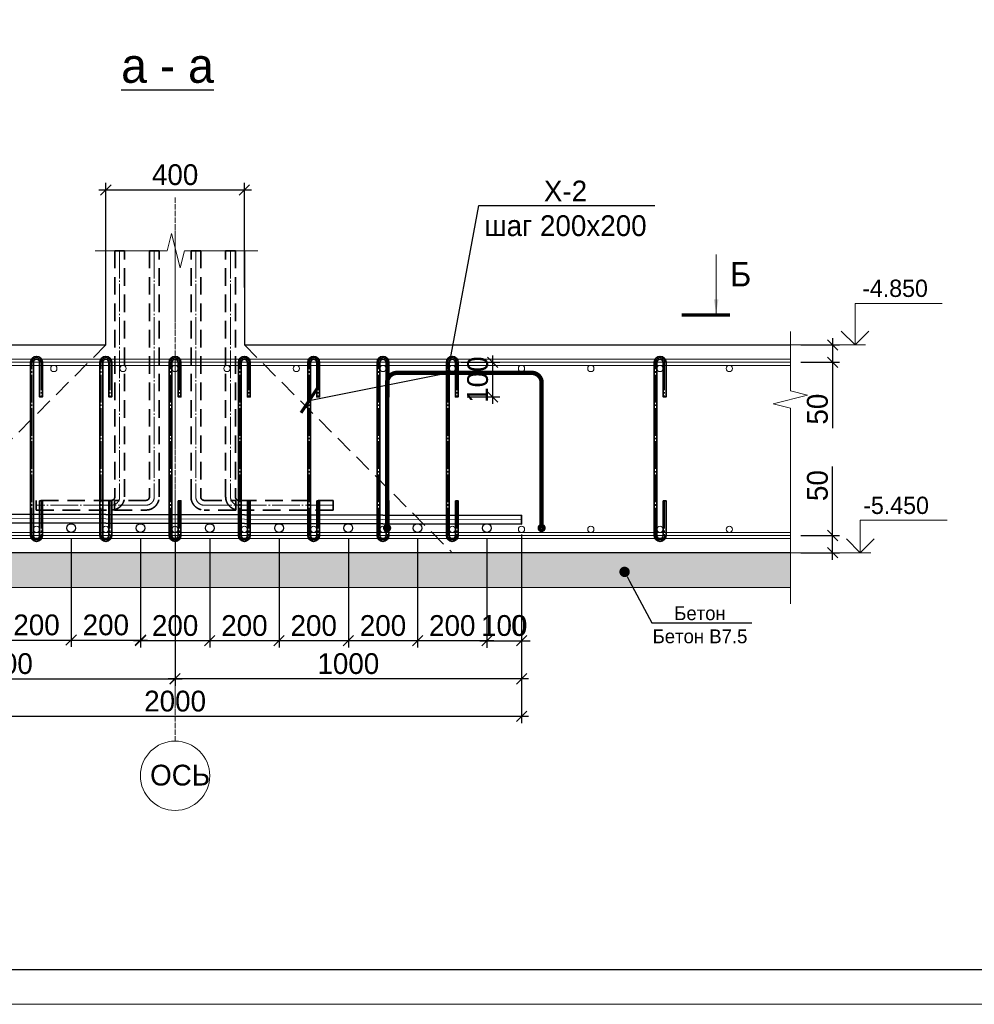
# Model space of a CAD drawing. Header units: millimetres. Extents: x -33345 to 4712671, y -3392 to 121473.
# Tile 57 of 256: x 455398 to 469175, y 44501 to 58716. Entities that reach past the tile are written whole.
import ezdxf
from ezdxf import colors
from ezdxf.entities.mleader import LeaderData, LeaderLine
from ezdxf.math import Vec2, Vec3

# ---------------------------------------------------------------- set-up
doc = ezdxf.new("R2010")
doc.units = ezdxf.units.MM
doc.linetypes.add('DASHED', pattern=[19.05, 12.7, -6.35])
doc.linetypes.add('ГОСТ 2.303 5', pattern=[24, 20, -1.5, 1, -1.5])
for name, color, linetype in [('_линия', 7, 'Continuous'), ('A _razmer rtt', 164, 'Continuous'), ('СПДС_РАЗМЕРЫ', 7, 'Continuous')]:
    doc.layers.add(name, color=color, linetype=linetype)
for name, color, linetype, lineweight in [('Lina', 7, 'Continuous', 20), ('w-hatch', 7, 'Continuous', 0), ('w-line', 7, 'Continuous', 0), ('w-Армирования', 172, 'Continuous', 30), ('w-выноски', 7, 'Continuous', 0), ('СПДС_w-ось', 4, 'Continuous', 0)]:
    doc.layers.add(name, color=color, linetype=linetype, lineweight=lineweight)
doc.styles.add('ISO', font='isocpeui.ttf')
doc.styles.get("Standard").update_dxf_attribs({"font": 'arial.ttf'})
doc.styles.add('X-U-RW-01$0$StyleROMANS', font='GOTHIC.TTF')
doc.dimstyles.new('М100', dxfattribs={"dimscale": 100, "dimtxt": 3, "dimasz": 1.5, "dimexe": 1, "dimexo": 1.5, "dimgap": 0.6, "dimtad": 1, "dimdec": 0, "dimtxsty": 'Standard', "dimblk": 'OBLIQUE', "dimcen": 2.5, "dimdle": 1, "dimadec": 0, "dimazin": 0, "dimtfac": 1, "dimtdec": 0, "dimtmove": 0, "dimatfit": 3, "dimldrblk": 'OBLIQUE', "dimfxl": 1.25, "dimarcsym": 0})

# ---------------------------------------------------------------- blocks, each defined once
blk = doc.blocks.new('awe4tD')
at = {"layer": 'Lina', "ltscale": 10}
blk.add_lwpolyline([(-44239015, 22734378), (-44314815, 22734378), (-44314815, 22776378), (-44239015, 22776378)], close=True, dxfattribs=at)
at = {"layer": 'Lina', "lineweight": 30, "ltscale": 10}
blk.add_lwpolyline([(-44239515, 22734878), (-44312815, 22734878), (-44312815, 22775878), (-44239515, 22775878)], close=True, dxfattribs=at)
blk = doc.blocks.new('_Oblique')
at = {"color": 0, "linetype": 'ByBlock', "lineweight": -2}
blk.add_line((-0.5, -0.5), (0.5, 0.5), dxfattribs=at)
blk = doc.blocks.new('*D1840')
at = {"layer": 'Defpoints', "color": 0, "ltscale": 4, "transparency": 16777216}
for p in [(455141, 51378), (456141, 51378), (456141, 49760)]:
    blk.add_point(p, dxfattribs=at)
at = {"layer": 'СПДС_РАЗМЕРЫ', "color": 0, "lineweight": -2, "ltscale": 4, "transparency": 16777216}
for p, q in [((455141, 51228), (455141, 49660)), ((456141, 51228), (456141, 49660)), ((455041, 49760), (456241, 49760))]:
    blk.add_line(p, q, dxfattribs=at)
at = {"layer": 'СПДС_РАЗМЕРЫ', "color": 0, "lineweight": -2, "ltscale": 4, "transparency": 16777216, "xscale": 150, "yscale": 150, "zscale": 150, "rotation": 180}
blk.add_blockref('_Oblique', (455141, 49760), dxfattribs=at)
at = {"layer": 'СПДС_РАЗМЕРЫ', "color": 0, "lineweight": -2, "ltscale": 4, "transparency": 16777216, "xscale": 150, "yscale": 150, "zscale": 150}
blk.add_blockref('_Oblique', (456141, 49760), dxfattribs=at)
at = {"layer": 'СПДС_РАЗМЕРЫ', "color": 0, "ltscale": 4, "transparency": 16777216, "insert": (455641, 49977), "char_height": 300, "attachment_point": 5, "style": 'X-U-RW-01$0$StyleROMANS'}
blk.add_mtext('200', dxfattribs=at)
blk = doc.blocks.new('*D1841')
at = {"layer": 'Defpoints', "color": 0, "ltscale": 4, "transparency": 16777216}
for p in [(456141, 51378), (457141, 51378), (457141, 49760)]:
    blk.add_point(p, dxfattribs=at)
at = {"layer": 'СПДС_РАЗМЕРЫ', "color": 0, "lineweight": -2, "ltscale": 4, "transparency": 16777216}
for p, q in [((456141, 51228), (456141, 49660)), ((457141, 51228), (457141, 49660)), ((456041, 49760), (457241, 49760))]:
    blk.add_line(p, q, dxfattribs=at)
at = {"layer": 'СПДС_РАЗМЕРЫ', "color": 0, "lineweight": -2, "ltscale": 4, "transparency": 16777216, "xscale": 150, "yscale": 150, "zscale": 150, "rotation": 180}
blk.add_blockref('_Oblique', (456141, 49760), dxfattribs=at)
at = {"layer": 'СПДС_РАЗМЕРЫ', "color": 0, "lineweight": -2, "ltscale": 4, "transparency": 16777216, "xscale": 150, "yscale": 150, "zscale": 150}
blk.add_blockref('_Oblique', (457141, 49760), dxfattribs=at)
at = {"layer": 'СПДС_РАЗМЕРЫ', "color": 0, "ltscale": 4, "transparency": 16777216, "insert": (456641, 49977), "char_height": 300, "attachment_point": 5, "style": 'X-U-RW-01$0$StyleROMANS'}
blk.add_mtext('200', dxfattribs=at)
blk = doc.blocks.new('*D1842')
at = {"layer": 'Defpoints', "color": 0, "ltscale": 4, "transparency": 16777216}
for p in [(461141, 51369), (462141, 51369), (461141, 49751)]:
    blk.add_point(p, dxfattribs=at)
at = {"layer": 'СПДС_РАЗМЕРЫ', "color": 0, "lineweight": -2, "ltscale": 4, "transparency": 16777216}
for p, q in [((461141, 51219), (461141, 49651)), ((462141, 51219), (462141, 49651)), ((462241, 49751), (461041, 49751))]:
    blk.add_line(p, q, dxfattribs=at)
at = {"layer": 'СПДС_РАЗМЕРЫ', "color": 0, "lineweight": -2, "ltscale": 4, "transparency": 16777216, "xscale": 150, "yscale": 150, "zscale": 150, "rotation": 180}
blk.add_blockref('_Oblique', (461141, 49751), dxfattribs=at)
at = {"layer": 'СПДС_РАЗМЕРЫ', "color": 0, "lineweight": -2, "ltscale": 4, "transparency": 16777216, "xscale": 150, "yscale": 150, "zscale": 150}
blk.add_blockref('_Oblique', (462141, 49751), dxfattribs=at)
at = {"layer": 'СПДС_РАЗМЕРЫ', "color": 0, "ltscale": 4, "transparency": 16777216, "insert": (461641, 49968), "char_height": 300, "attachment_point": 5, "style": 'X-U-RW-01$0$StyleROMANS'}
blk.add_mtext('200', dxfattribs=at)
blk = doc.blocks.new('*D1843')
at = {"layer": 'Defpoints', "color": 0, "ltscale": 4, "transparency": 16777216}
for p in [(460141, 51369), (461141, 51369), (460141, 49751)]:
    blk.add_point(p, dxfattribs=at)
at = {"layer": 'СПДС_РАЗМЕРЫ', "color": 0, "lineweight": -2, "ltscale": 4, "transparency": 16777216}
for p, q in [((460141, 51219), (460141, 49651)), ((461141, 51219), (461141, 49651)), ((461241, 49751), (460041, 49751))]:
    blk.add_line(p, q, dxfattribs=at)
at = {"layer": 'СПДС_РАЗМЕРЫ', "color": 0, "lineweight": -2, "ltscale": 4, "transparency": 16777216, "xscale": 150, "yscale": 150, "zscale": 150, "rotation": 180}
blk.add_blockref('_Oblique', (460141, 49751), dxfattribs=at)
at = {"layer": 'СПДС_РАЗМЕРЫ', "color": 0, "lineweight": -2, "ltscale": 4, "transparency": 16777216, "xscale": 150, "yscale": 150, "zscale": 150}
blk.add_blockref('_Oblique', (461141, 49751), dxfattribs=at)
at = {"layer": 'СПДС_РАЗМЕРЫ', "color": 0, "ltscale": 4, "transparency": 16777216, "insert": (460641, 49968), "char_height": 300, "attachment_point": 5, "style": 'X-U-RW-01$0$StyleROMANS'}
blk.add_mtext('200', dxfattribs=at)
blk = doc.blocks.new('*D1844')
at = {"layer": 'Defpoints', "color": 0, "ltscale": 4, "transparency": 16777216}
for p in [(459141, 51369), (460141, 51369), (459141, 49751)]:
    blk.add_point(p, dxfattribs=at)
at = {"layer": 'СПДС_РАЗМЕРЫ', "color": 0, "lineweight": -2, "ltscale": 4, "transparency": 16777216}
for p, q in [((459141, 51219), (459141, 49651)), ((460141, 51219), (460141, 49651)), ((460241, 49751), (459041, 49751))]:
    blk.add_line(p, q, dxfattribs=at)
at = {"layer": 'СПДС_РАЗМЕРЫ', "color": 0, "lineweight": -2, "ltscale": 4, "transparency": 16777216, "xscale": 150, "yscale": 150, "zscale": 150, "rotation": 180}
blk.add_blockref('_Oblique', (459141, 49751), dxfattribs=at)
at = {"layer": 'СПДС_РАЗМЕРЫ', "color": 0, "lineweight": -2, "ltscale": 4, "transparency": 16777216, "xscale": 150, "yscale": 150, "zscale": 150}
blk.add_blockref('_Oblique', (460141, 49751), dxfattribs=at)
at = {"layer": 'СПДС_РАЗМЕРЫ', "color": 0, "ltscale": 4, "transparency": 16777216, "insert": (459641, 49968), "char_height": 300, "attachment_point": 5, "style": 'X-U-RW-01$0$StyleROMANS'}
blk.add_mtext('200', dxfattribs=at)
blk = doc.blocks.new('*D1845')
at = {"layer": 'Defpoints', "color": 0, "ltscale": 4, "transparency": 16777216}
for p in [(458141, 51369), (459141, 51369), (458141, 49751)]:
    blk.add_point(p, dxfattribs=at)
at = {"layer": 'СПДС_РАЗМЕРЫ', "color": 0, "lineweight": -2, "ltscale": 4, "transparency": 16777216}
for p, q in [((458141, 51219), (458141, 49651)), ((459141, 51219), (459141, 49651)), ((459241, 49751), (458041, 49751))]:
    blk.add_line(p, q, dxfattribs=at)
at = {"layer": 'СПДС_РАЗМЕРЫ', "color": 0, "lineweight": -2, "ltscale": 4, "transparency": 16777216, "xscale": 150, "yscale": 150, "zscale": 150, "rotation": 180}
blk.add_blockref('_Oblique', (458141, 49751), dxfattribs=at)
at = {"layer": 'СПДС_РАЗМЕРЫ', "color": 0, "lineweight": -2, "ltscale": 4, "transparency": 16777216, "xscale": 150, "yscale": 150, "zscale": 150}
blk.add_blockref('_Oblique', (459141, 49751), dxfattribs=at)
at = {"layer": 'СПДС_РАЗМЕРЫ', "color": 0, "ltscale": 4, "transparency": 16777216, "insert": (458641, 49968), "char_height": 300, "attachment_point": 5, "style": 'X-U-RW-01$0$StyleROMANS'}
blk.add_mtext('200', dxfattribs=at)
blk = doc.blocks.new('*D1846')
at = {"layer": 'Defpoints', "color": 0, "ltscale": 4, "transparency": 16777216}
for p in [(457141, 51369), (458141, 51369), (457141, 49751)]:
    blk.add_point(p, dxfattribs=at)
at = {"layer": 'СПДС_РАЗМЕРЫ', "color": 0, "lineweight": -2, "ltscale": 4, "transparency": 16777216}
for p, q in [((457141, 51219), (457141, 49651)), ((458141, 51219), (458141, 49651)), ((458241, 49751), (457041, 49751))]:
    blk.add_line(p, q, dxfattribs=at)
at = {"layer": 'СПДС_РАЗМЕРЫ', "color": 0, "lineweight": -2, "ltscale": 4, "transparency": 16777216, "xscale": 150, "yscale": 150, "zscale": 150, "rotation": 180}
blk.add_blockref('_Oblique', (457141, 49751), dxfattribs=at)
at = {"layer": 'СПДС_РАЗМЕРЫ', "color": 0, "lineweight": -2, "ltscale": 4, "transparency": 16777216, "xscale": 150, "yscale": 150, "zscale": 150}
blk.add_blockref('_Oblique', (458141, 49751), dxfattribs=at)
at = {"layer": 'СПДС_РАЗМЕРЫ', "color": 0, "ltscale": 4, "transparency": 16777216, "insert": (457641, 49968), "char_height": 300, "attachment_point": 5, "style": 'X-U-RW-01$0$StyleROMANS'}
blk.add_mtext('200', dxfattribs=at)
blk = doc.blocks.new('*D1847')
at = {"layer": 'Defpoints', "color": 0, "ltscale": 4, "transparency": 16777216}
for p in [(452641, 51456), (457641, 51431), (457641, 49201)]:
    blk.add_point(p, dxfattribs=at)
at = {"layer": 'СПДС_РАЗМЕРЫ', "color": 0, "lineweight": -2, "ltscale": 4, "transparency": 16777216}
for p, q in [((452641, 51306), (452641, 49101)), ((457641, 51281), (457641, 49101)), ((452541, 49201), (457741, 49201))]:
    blk.add_line(p, q, dxfattribs=at)
at = {"layer": 'СПДС_РАЗМЕРЫ', "color": 0, "lineweight": -2, "ltscale": 4, "transparency": 16777216, "xscale": 150, "yscale": 150, "zscale": 150, "rotation": 180}
blk.add_blockref('_Oblique', (452641, 49201), dxfattribs=at)
at = {"layer": 'СПДС_РАЗМЕРЫ', "color": 0, "lineweight": -2, "ltscale": 4, "transparency": 16777216, "xscale": 150, "yscale": 150, "zscale": 150}
blk.add_blockref('_Oblique', (457641, 49201), dxfattribs=at)
at = {"layer": 'СПДС_РАЗМЕРЫ', "color": 0, "ltscale": 4, "transparency": 16777216, "insert": (455141, 49418), "char_height": 300, "attachment_point": 5, "style": 'X-U-RW-01$0$StyleROMANS'}
blk.add_mtext('1000', dxfattribs=at)
blk = doc.blocks.new('*D1848')
at = {"layer": 'Defpoints', "color": 0, "ltscale": 4, "transparency": 16777216}
for p in [(452641, 51456), (462641, 51434), (462641, 48659)]:
    blk.add_point(p, dxfattribs=at)
at = {"layer": 'СПДС_РАЗМЕРЫ', "color": 0, "lineweight": -2, "ltscale": 4, "transparency": 16777216}
for p, q in [((452641, 51306), (452641, 48559)), ((462641, 51284), (462641, 48559)), ((452541, 48659), (462741, 48659))]:
    blk.add_line(p, q, dxfattribs=at)
at = {"layer": 'СПДС_РАЗМЕРЫ', "color": 0, "lineweight": -2, "ltscale": 4, "transparency": 16777216, "xscale": 150, "yscale": 150, "zscale": 150, "rotation": 180}
blk.add_blockref('_Oblique', (452641, 48659), dxfattribs=at)
at = {"layer": 'СПДС_РАЗМЕРЫ', "color": 0, "lineweight": -2, "ltscale": 4, "transparency": 16777216, "xscale": 150, "yscale": 150, "zscale": 150}
blk.add_blockref('_Oblique', (462641, 48659), dxfattribs=at)
at = {"layer": 'СПДС_РАЗМЕРЫ', "color": 0, "ltscale": 4, "transparency": 16777216, "insert": (457641, 48877), "char_height": 300, "attachment_point": 5, "style": 'X-U-RW-01$0$StyleROMANS'}
blk.add_mtext('2000', dxfattribs=at)
blk = doc.blocks.new('*D1849')
at = {"layer": 'Defpoints', "color": 0, "ltscale": 4, "transparency": 16777216}
for p in [(457641, 51431), (462641, 51434), (457641, 49200)]:
    blk.add_point(p, dxfattribs=at)
at = {"layer": 'СПДС_РАЗМЕРЫ', "color": 0, "lineweight": -2, "ltscale": 4, "transparency": 16777216}
for p, q in [((457641, 51281), (457641, 49100)), ((462641, 51284), (462641, 49100)), ((462741, 49200), (457541, 49200))]:
    blk.add_line(p, q, dxfattribs=at)
at = {"layer": 'СПДС_РАЗМЕРЫ', "color": 0, "lineweight": -2, "ltscale": 4, "transparency": 16777216, "xscale": 150, "yscale": 150, "zscale": 150, "rotation": 180}
blk.add_blockref('_Oblique', (457641, 49200), dxfattribs=at)
at = {"layer": 'СПДС_РАЗМЕРЫ', "color": 0, "lineweight": -2, "ltscale": 4, "transparency": 16777216, "xscale": 150, "yscale": 150, "zscale": 150}
blk.add_blockref('_Oblique', (462641, 49200), dxfattribs=at)
at = {"layer": 'СПДС_РАЗМЕРЫ', "color": 0, "ltscale": 4, "transparency": 16777216, "insert": (460141, 49418), "char_height": 300, "attachment_point": 5, "style": 'X-U-RW-01$0$StyleROMANS'}
blk.add_mtext('1000', dxfattribs=at)
blk = doc.blocks.new('*D1850')
at = {"layer": 'Defpoints', "color": 0, "ltscale": 4, "transparency": 16777216}
for p in [(466520, 54020), (466520, 53770), (467129, 53770)]:
    blk.add_point(p, dxfattribs=at)
at = {"layer": 'СПДС_РАЗМЕРЫ', "color": 0, "lineweight": -2, "ltscale": 4, "transparency": 16777216}
for p, q in [((466670, 54020), (467229, 54020)), ((467129, 54120), (467129, 53770)), ((466670, 53770), (467229, 53770)), ((467129, 53770), (467129, 52818))]:
    blk.add_line(p, q, dxfattribs=at)
at = {"layer": 'СПДС_РАЗМЕРЫ', "color": 0, "lineweight": -2, "ltscale": 4, "transparency": 16777216, "xscale": 150, "yscale": 150, "zscale": 150}
for p, rotation in [((467129, 54020), 90), ((467129, 53770), 270)]:
    blk.add_blockref('_Oblique', p, dxfattribs=dict(at, rotation=rotation))
at = {"layer": 'СПДС_РАЗМЕРЫ', "color": 0, "ltscale": 4, "transparency": 16777216, "insert": (466912, 53094), "char_height": 300, "attachment_point": 5, "rotation": 90, "style": 'X-U-RW-01$0$StyleROMANS'}
blk.add_mtext('50', dxfattribs=at)
blk = doc.blocks.new('*D1851')
at = {"layer": 'Defpoints', "color": 0, "ltscale": 4, "transparency": 16777216}
for p in [(461621, 53770), (462225, 53770), (461706, 53270)]:
    blk.add_point(p, dxfattribs=at)
at = {"layer": 'СПДС_РАЗМЕРЫ', "color": 0, "lineweight": -2, "ltscale": 4, "transparency": 16777216}
for p, q in [((461771, 53770), (462325, 53770)), ((462225, 53170), (462225, 53870)), ((461856, 53270), (462325, 53270))]:
    blk.add_line(p, q, dxfattribs=at)
at = {"layer": 'СПДС_РАЗМЕРЫ', "color": 0, "lineweight": -2, "ltscale": 4, "transparency": 16777216, "xscale": 150, "yscale": 150, "zscale": 150}
for p, rotation in [((462225, 53770), 90), ((462225, 53270), 270)]:
    blk.add_blockref('_Oblique', p, dxfattribs=dict(at, rotation=rotation))
at = {"layer": 'СПДС_РАЗМЕРЫ', "color": 0, "ltscale": 4, "transparency": 16777216, "insert": (462008, 53520), "char_height": 300, "attachment_point": 5, "rotation": 90, "style": 'X-U-RW-01$0$StyleROMANS'}
blk.add_mtext('100', dxfattribs=at)
blk = doc.blocks.new('*D1852')
at = {"layer": 'Defpoints', "color": 0, "ltscale": 4, "transparency": 16777216}
for p in [(466520, 51270), (467129, 51270), (466520, 51020)]:
    blk.add_point(p, dxfattribs=at)
at = {"layer": 'СПДС_РАЗМЕРЫ', "color": 0, "lineweight": -2, "ltscale": 4, "transparency": 16777216}
for p, q in [((467129, 51270), (467129, 52266)), ((466670, 51270), (467229, 51270)), ((467129, 50920), (467129, 51270)), ((466670, 51020), (467229, 51020))]:
    blk.add_line(p, q, dxfattribs=at)
at = {"layer": 'СПДС_РАЗМЕРЫ', "color": 0, "lineweight": -2, "ltscale": 4, "transparency": 16777216, "xscale": 150, "yscale": 150, "zscale": 150}
for p, rotation in [((467129, 51270), 90), ((467129, 51020), 270)]:
    blk.add_blockref('_Oblique', p, dxfattribs=dict(at, rotation=rotation))
at = {"layer": 'СПДС_РАЗМЕРЫ', "color": 0, "ltscale": 4, "transparency": 16777216, "insert": (466912, 51990), "char_height": 300, "attachment_point": 5, "rotation": 90, "style": 'X-U-RW-01$0$StyleROMANS'}
blk.add_mtext('50', dxfattribs=at)
blk = doc.blocks.new('_ArchTick')
at = {"color": 0, "linetype": 'ByBlock', "const_width": 0.15}
blk.add_lwpolyline([(-0.5, -0.5), (0.5, 0.5)], dxfattribs=at)
blk = doc.blocks.new('*D1853')
at = {"layer": 'Defpoints', "color": 0, "ltscale": 4, "transparency": 16777216}
for p in [(458641, 56259), (456641, 54701), (458641, 54701)]:
    blk.add_point(p, dxfattribs=at)
at = {"layer": 'СПДС_РАЗМЕРЫ', "color": 0, "lineweight": -2, "ltscale": 4, "transparency": 16777216}
for p, q in [((456641, 54851), (456641, 56359)), ((458641, 54851), (458641, 56359)), ((456541, 56259), (458741, 56259))]:
    blk.add_line(p, q, dxfattribs=at)
at = {"layer": 'СПДС_РАЗМЕРЫ', "color": 0, "lineweight": -2, "ltscale": 4, "transparency": 16777216, "xscale": 150, "yscale": 150, "zscale": 150, "rotation": 180}
blk.add_blockref('_Oblique', (456641, 56259), dxfattribs=at)
at = {"layer": 'СПДС_РАЗМЕРЫ', "color": 0, "lineweight": -2, "ltscale": 4, "transparency": 16777216, "xscale": 150, "yscale": 150, "zscale": 150}
blk.add_blockref('_Oblique', (458641, 56259), dxfattribs=at)
at = {"layer": 'СПДС_РАЗМЕРЫ', "color": 0, "ltscale": 4, "transparency": 16777216, "insert": (457641, 56477), "char_height": 300, "attachment_point": 5, "style": 'X-U-RW-01$0$StyleROMANS'}
blk.add_mtext('400', dxfattribs=at)
blk = doc.blocks.new('*D1854')
at = {"layer": 'Defpoints', "color": 0, "ltscale": 4, "transparency": 16777216}
for p in [(456891, 54020), (454394, 51429), (449105, 51020), (453641, 51020), (466770, 51020)]:
    blk.add_point(p, dxfattribs=at)
at = {"layer": 'СПДС_РАЗМЕРЫ', "color": 0, "lineweight": -2, "ltscale": 4, "transparency": 16777216}
blk.add_line((454485, 50871), (454358, 50156), dxfattribs=at)
for start, end in [(0, 42.7094), (349.9628, 0)]:
    blk.add_arc((453641, 51020), 857, start, end, dxfattribs=at)
at = {"layer": 'СПДС_РАЗМЕРЫ', "color": 0, "lineweight": -2, "ltscale": 4, "transparency": 16777216, "xscale": 150, "yscale": 150, "zscale": 150}
for p, rotation in [((454270, 51602), 132.7093899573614), ((454498, 51020), 270.0000000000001)]:
    blk.add_blockref('_Oblique', p, dxfattribs=dict(at, rotation=rotation))
at = {"layer": 'СПДС_РАЗМЕРЫ', "color": 0, "ltscale": 4, "transparency": 16777216, "insert": (454636, 50475), "char_height": 300, "attachment_point": 5, "rotation": 259.9628, "style": 'X-U-RW-01$0$StyleROMANS'}
blk.add_mtext('43°', dxfattribs=at)
blk = doc.blocks.new('*D1855')
at = {"layer": 'Defpoints', "color": 0, "ltscale": 4, "transparency": 16777216}
for p in [(462141, 51369), (462141, 51368), (462141, 49750)]:
    blk.add_point(p, dxfattribs=at)
at = {"layer": 'СПДС_РАЗМЕРЫ', "color": 0, "lineweight": -2, "ltscale": 4, "transparency": 16777216}
for p, q in [((462141, 51219), (462141, 49650)), ((462141, 51218), (462141, 49650)), ((462141, 49750), (461991, 49750)), ((462141, 49750), (462765, 49750)), ((462141, 49750), (462141, 49750))]:
    blk.add_line(p, q, dxfattribs=at)
at = {"layer": 'СПДС_РАЗМЕРЫ', "color": 0, "lineweight": -2, "ltscale": 4, "transparency": 16777216, "xscale": 150, "yscale": 150, "zscale": 150}
blk.add_blockref('_Oblique', (462141, 49750), dxfattribs=at)
at = {"layer": 'СПДС_РАЗМЕРЫ', "color": 0, "lineweight": -2, "ltscale": 4, "transparency": 16777216, "xscale": 150, "yscale": 150, "zscale": 150, "rotation": 180}
blk.add_blockref('_Oblique', (462141, 49750), dxfattribs=at)
at = {"layer": 'СПДС_РАЗМЕРЫ', "color": 0, "ltscale": 4, "transparency": 16777216, "insert": (462603, 49968), "char_height": 300, "attachment_point": 5, "style": 'X-U-RW-01$0$StyleROMANS'}
blk.add_mtext('0', dxfattribs=at)
blk = doc.blocks.new('*D1857')
at = {"layer": 'Defpoints', "color": 0, "ltscale": 4, "transparency": 16777216}
for p in [(462141, 51368), (462641, 50186), (462641, 49750)]:
    blk.add_point(p, dxfattribs=at)
at = {"layer": 'СПДС_РАЗМЕРЫ', "color": 0, "lineweight": -2, "ltscale": 4, "transparency": 16777216}
for p, q in [((462141, 51218), (462141, 49650)), ((462641, 50036), (462641, 49650)), ((462041, 49750), (462741, 49750))]:
    blk.add_line(p, q, dxfattribs=at)
at = {"layer": 'СПДС_РАЗМЕРЫ', "color": 0, "lineweight": -2, "ltscale": 4, "transparency": 16777216, "xscale": 150, "yscale": 150, "zscale": 150, "rotation": 180}
blk.add_blockref('_Oblique', (462141, 49750), dxfattribs=at)
at = {"layer": 'СПДС_РАЗМЕРЫ', "color": 0, "lineweight": -2, "ltscale": 4, "transparency": 16777216, "xscale": 150, "yscale": 150, "zscale": 150}
blk.add_blockref('_Oblique', (462641, 49750), dxfattribs=at)
at = {"layer": 'СПДС_РАЗМЕРЫ', "color": 0, "ltscale": 4, "transparency": 16777216, "insert": (462391, 49968), "char_height": 300, "attachment_point": 5, "style": 'X-U-RW-01$0$StyleROMANS'}
blk.add_mtext('100', dxfattribs=at)
blk = doc.blocks.new('_Dot')
at = {"color": 0, "linetype": 'ByBlock', "lineweight": -2}
blk.add_line((-0.5, 0), (-1, 0), dxfattribs=at)
at = {"color": 0, "linetype": 'ByBlock', "const_width": 0.5}
blk.add_lwpolyline([(-0.25, 0, 1), (0.25, 0, 1)], format="xyb", close=True, dxfattribs=at)

msp = doc.modelspace()

# ---------------------------------------------------------------- hatches: boundary and pattern name
at = {"layer": 'w-hatch', "ltscale": 100}
h = msp.add_hatch(dxfattribs=at)
h.set_pattern_fill('AR-CONC', color=0, scale=2)
h.set_pattern_definition([(50, (452287.62, 50520.15), (364.3693, -31.878), [38.1, -419.1]), (355, (452287.6, 50520.15), (-70.487, 382.114), [30.48, -335.281]), (100.4514, (452318, 50517.5), (293.8825, 350.2355), [32.38, -356.1805]), (46.1842, (452287.6, 50621.75), (542.158, -84.085), [57.15, -628.65]), (96.6356, (452332.8, 50614.74), (474.808, 494.852), [48.57, -534.271]), (351.184, (452287.6, 50621.75), (474.808, 494.852), [45.72, -502.92]), (21, (452338.42, 50596.35), (303.229, -204.5304), [38.1, -419.1]), (326, (452338.4, 50596.35), (123.604, 368.376), [30.48, -335.28]), (71.4514, (452363.7, 50579.3), (426.833, 163.8455), [32.38, -356.18]), (37.5, (452287.62, 50520.15), (6.1772, 169.1101), [0, -331.216, 0, -340.36, 0, -336.55]), (7.5, (452287.62, 50520.15), (133.6393, 200.3611), [0, -194.056, 0, -323.596, 0, -128.27]), (327.5, (452174.33, 50520.15), (271.1812, -11.4575), [0, -127, 0, -396.24, 0, -525.78]), (317.5, (452123.53, 50520.15), (296.2584, 50.853), [0, -165.1, 0, -263.144, 0, -373.38])])
h.paths.add_polyline_path([(466520.027, 50520.148), (466520.027, 51020.148), (448855.343, 51020.148), (448855.343, 50520.148)])

# ---------------------------------------------------------------- linework, layer by layer
at = {"color": 177, "true_color": 0x293189, "const_width": 63.283}
for points in [[(460700.564, 51377.882), (460700.564, 53474.473, -0.40493117), (460839.068, 53617.452), (462789.076, 53617.452, -0.406748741), (462930.322, 53479.77), (462930.322, 51377.882)], [(460700.564, 51405.499, -1), (460700.564, 51350.265, -1), (460700.564, 51405.499, -1)], [(462930.322, 51405.499, -1), (462930.322, 51350.265, -1), (462930.322, 51405.499, -1)]]:
    msp.add_lwpolyline(points, format="xyb", dxfattribs=at)
at = {"layer": 'w-line', "color": 0, "lineweight": 30, "ltscale": 100}
for points in [[(448855.343, 54020.148), (456640.502, 54020.148), (456640.502, 55381.787)], [(458640.502, 55381.787), (458640.502, 54020.148), (466520.027, 54020.148)], [(466520.027, 51020.148), (448855.343, 51020.148)]]:
    msp.add_lwpolyline(points, dxfattribs=at)
at = {"layer": 'w-line', "color": 0, "linetype": 'DASHED', "lineweight": 13, "ltscale": 20}
for points in [[(456640.502, 54020.148), (453640.502, 51020.148)], [(458640.519, 54020.148), (461640.519, 51020.148)]]:
    msp.add_lwpolyline(points, dxfattribs=at)
at = {"layer": 'w-line', "color": 0, "lineweight": 0, "ltscale": 100}
for points in [[(448855.343, 53815.148), (466520.027, 53815.148)], [(466520.027, 53725.148), (448855.343, 53725.148)]]:
    msp.add_lwpolyline(points, dxfattribs=at)
at = {"layer": 'w-line', "color": 0, "ltscale": 100}
for points in [[(466520.027, 53770.148), (448855.343, 53770.148)], [(462640.508, 51496.599), (452640.51, 51518.996)], [(466520.027, 51270.148), (448855.343, 51270.148)], [(466520.027, 51020.148), (448855.343, 51020.148)], [(448855.343, 50520.148), (466520.027, 50520.148)]]:
    msp.add_lwpolyline(points, dxfattribs=at)
at = {"layer": 'w-line', "color": 0, "lineweight": 15, "ltscale": 100}
for points in [[(466520.027, 51315.148), (448855.343, 51315.148)], [(448855.343, 51225.148), (466520.027, 51225.148)]]:
    msp.add_lwpolyline(points, dxfattribs=at)
at = {"layer": 'w-line', "color": 0, "ltscale": 100}
for centre in [(455890.51, 53680.148), (456890.51, 53680.148), (457640.51, 53680.148), (458390.51, 53680.148), (459390.51, 53680.148), (460640.51, 53680.148), (461640.51, 53680.148), (462640.51, 53680.148), (462640.51, 53680.148), (463640.51, 53680.148), (464640.51, 53680.148), (464640.51, 53680.148), (465640.51, 53680.148)]:
    msp.add_circle(centre, 45, dxfattribs=at)
at = {"layer": 'w-line', "color": 0, "lineweight": 15, "ltscale": 100}
for centre in [(455640.51, 51360.148), (456640.51, 51360.148), (457640.51, 51360.148), (458640.51, 51360.148), (459640.51, 51360.148), (460640.51, 51360.148), (461640.51, 51360.148), (462640.51, 51360.148), (463640.51, 51360.148), (464640.51, 51360.148), (465640.51, 51360.148)]:
    msp.add_circle(centre, 45, dxfattribs=at)
at = {"layer": 'w-Армирования', "color": 0, "linetype": 'DASHED', "lineweight": 35, "ltscale": 20}
for points in [[(456770.51, 55381.787), (456770.51, 51827.162, -0.414213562), (456720.51, 51777.162), (455635.099, 51777.162), (455635.099, 51637.162), (456720.51, 51637.162, 0.414213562), (456910.51, 51827.162), (456910.51, 55381.787)], [(457270.51, 55381.787), (457270.51, 51827.162, -0.414213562), (457220.51, 51777.162), (456765.91, 51777.162), (456765.91, 51637.162), (457220.51, 51637.162, 0.414213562), (457410.51, 51827.162), (457410.51, 55381.787)], [(458010.51, 55381.787), (458010.51, 51827.162, 0.414213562), (458060.51, 51777.162), (458518.5, 51777.162), (458518.5, 51637.162), (458060.51, 51637.162, -0.414213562), (457870.51, 51827.162), (457870.51, 55381.787)], [(458510.51, 55381.787), (458510.51, 51827.162, 0.414213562), (458560.51, 51777.162), (459923.391, 51777.162), (459923.391, 51637.162), (458560.51, 51637.162, -0.414213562), (458370.51, 51827.162), (458370.51, 55381.787)]]:
    msp.add_lwpolyline(points, format="xyb", close=True, dxfattribs=at)
at = {"layer": 'w-Армирования', "color": 0, "lineweight": 35, "ltscale": 20}
for points in [[(455685.51, 51770.148), (455685.51, 51270.148, -1), (455595.51, 51270.148), (455595.51, 53770.148, -1), (455685.51, 53770.148), (455685.51, 53270.329), (455725.51, 53270.329), (455725.51, 53770.148, 1), (455555.51, 53770.148), (455555.51, 51270.148, 1), (455725.51, 51270.148), (455725.51, 51770.148)], [(456685.51, 51770.148), (456685.51, 51270.148, -1), (456595.51, 51270.148), (456595.51, 53770.148, -1), (456685.51, 53770.148), (456685.51, 53270.329), (456725.51, 53270.329), (456725.51, 53770.148, 1), (456555.51, 53770.148), (456555.51, 51270.148, 1), (456725.51, 51270.148), (456725.51, 51770.148)], [(457685.51, 51770.148), (457685.51, 51270.148, -1), (457595.51, 51270.148), (457595.51, 53770.148, -1), (457685.51, 53770.148), (457685.51, 53270.329), (457725.51, 53270.329), (457725.51, 53770.148, 1), (457555.51, 53770.148), (457555.51, 51270.148, 1), (457725.51, 51270.148), (457725.51, 51770.148)], [(458685.51, 51770.148), (458685.51, 51270.148, -1), (458595.51, 51270.148), (458595.51, 53770.148, -1), (458685.51, 53770.148), (458685.51, 53270.329), (458725.51, 53270.329), (458725.51, 53770.148, 1), (458555.51, 53770.148), (458555.51, 51270.148, 1), (458725.51, 51270.148), (458725.51, 51770.148)], [(459685.51, 51770.148), (459685.51, 51270.148, -1), (459595.51, 51270.148), (459595.51, 53770.148, -1), (459685.51, 53770.148), (459685.51, 53270.329), (459725.51, 53270.329), (459725.51, 53770.148, 1), (459555.51, 53770.148), (459555.51, 51270.148, 1), (459725.51, 51270.148), (459725.51, 51770.148)], [(460685.51, 51770.148), (460685.51, 51270.148, -1), (460595.51, 51270.148), (460595.51, 53770.148, -1), (460685.51, 53770.148), (460685.51, 53270.329), (460725.51, 53270.329), (460725.51, 53770.148, 1), (460555.51, 53770.148), (460555.51, 51270.148, 1), (460725.51, 51270.148), (460725.51, 51770.148)], [(461685.51, 51770.148), (461685.51, 51270.148, -1), (461595.51, 51270.148), (461595.51, 53770.148, -1), (461685.51, 53770.148), (461685.51, 53270.329), (461725.51, 53270.329), (461725.51, 53770.148, 1), (461555.51, 53770.148), (461555.51, 51270.148, 1), (461725.51, 51270.148), (461725.51, 51770.148)], [(464685.51, 51770.148), (464685.51, 51270.148, -1), (464595.51, 51270.148), (464595.51, 53770.148, -1), (464685.51, 53770.148), (464685.51, 53270.329), (464725.51, 53270.329), (464725.51, 53770.148, 1), (464555.51, 53770.148), (464555.51, 51270.148, 1), (464725.51, 51270.148), (464725.51, 51770.148)]]:
    msp.add_lwpolyline(points, format="xyb", close=True, dxfattribs=at)
msp.add_lwpolyline([(452640.51, 51456.496), (462640.508, 51434.099), (462640.508, 51559.099), (452640.51, 51581.496)], close=True, dxfattribs=at)
at = {"layer": 'w-Армирования', "color": 0, "ltscale": 20}
for centre in [(456140.51, 51377.648), (457140.51, 51377.648), (458140.51, 51377.648), (459140.51, 51377.648), (460140.51, 51377.648), (461140.51, 51377.648), (462140.51, 51377.648)]:
    msp.add_circle(centre, 62.5, dxfattribs=at)
at = {"layer": 'w-выноски', "color": 0, "linetype": 'Continuous', "lineweight": 0, "ltscale": 4}
msp.add_line((465449.378, 54477.597), (465449.378, 55327.597), dxfattribs=at)
at = {"layer": 'w-выноски', "color": 0, "linetype": 'Continuous', "lineweight": 0, "ltscale": 100}
for p, q in [((467454.932, 54020.148), (467454.932, 54620.148)), ((467454.932, 54620.148), (468708.758, 54620.148)), ((466285.596, 54020.148), (467604.932, 54020.148)), ((467529.61, 51020.148), (467529.61, 51489.535)), ((467529.61, 51489.535), (468783.436, 51489.535)), ((466285.596, 51020.148), (467679.61, 51020.148))]:
    msp.add_line(p, q, dxfattribs=at)
at = {"layer": 'w-выноски', "color": 0, "linetype": 'Continuous', "ltscale": 100}
for points in [[(458834.379, 55381.787), (457776.595, 55381.787), (457714.095, 55131.787), (457589.095, 55631.787), (457526.595, 55381.787), (456487.838, 55381.787)], [(466520.027, 54212.493), (466520.027, 53356.697), (466770.027, 53294.197), (466270.027, 53169.197), (466520.027, 53106.697), (466520.027, 50283.636)]]:
    msp.add_lwpolyline(points, dxfattribs=at)
at = {"layer": 'w-выноски', "color": 0, "linetype": 'Continuous', "lineweight": 0, "ltscale": 4, "const_width": 50}
msp.add_lwpolyline([(465649.378, 54452.597), (464949.378, 54452.597)], dxfattribs=at)
at = {"layer": 'w-выноски', "color": 0, "linetype": 'Continuous', "lineweight": 0, "ltscale": 100}
for points in [[(467254.932, 54220.148), (467454.932, 54020.148), (467654.932, 54220.148)], [(467329.61, 51220.148), (467529.61, 51020.148), (467729.61, 51220.148)]]:
    msp.add_lwpolyline(points, dxfattribs=at)
at = {"layer": 'w-выноски', "color": 0, "linetype": 'Continuous', "lineweight": 0, "ltscale": 4}
msp.add_solid([(465449.378, 54477.597), (465415.859, 54677.897), (465482.896, 54677.897)], dxfattribs=at)
at = {"layer": 'СПДС_w-ось', "color": 0, "linetype": 'ГОСТ 2.303 5', "lineweight": 9, "ltscale": 4}
msp.add_lwpolyline([(457640.51, 56150.462), (457640.51, 48294.063), (457640.51, 48300.798)], dxfattribs=at)
at = {"layer": 'СПДС_w-ось', "color": 0, "linetype": 'ГОСТ 2.303 5', "lineweight": 5, "ltscale": 20}
for points in [[(456840.51, 55381.787), (456840.51, 51827.162, -0.414213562), (456720.51, 51707.162), (455635.099, 51707.162)], [(457340.51, 55381.787), (457340.51, 51827.162, -0.414213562), (457220.51, 51707.162), (456765.91, 51707.162)], [(457940.51, 55381.787), (457940.51, 51827.162, 0.414213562), (458060.51, 51707.162), (458518.5, 51707.162)], [(458440.51, 55381.787), (458440.51, 51827.162, 0.414213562), (458560.51, 51707.162), (459923.391, 51707.162)], [(455705.51, 51770.148), (455705.51, 51270.148, -1), (455575.51, 51270.148), (455575.51, 53770.148, -1), (455705.51, 53770.148), (455705.51, 53270.329)], [(456705.51, 51770.148), (456705.51, 51270.148, -1), (456575.51, 51270.148), (456575.51, 53770.148, -1), (456705.51, 53770.148), (456705.51, 53270.329)], [(457705.51, 51770.148), (457705.51, 51270.148, -1), (457575.51, 51270.148), (457575.51, 53770.148, -1), (457705.51, 53770.148), (457705.51, 53270.329)], [(458705.51, 51770.148), (458705.51, 51270.148, -1), (458575.51, 51270.148), (458575.51, 53770.148, -1), (458705.51, 53770.148), (458705.51, 53270.329)], [(459705.51, 51770.148), (459705.51, 51270.148, -1), (459575.51, 51270.148), (459575.51, 53770.148, -1), (459705.51, 53770.148), (459705.51, 53270.329)], [(460705.51, 51770.148), (460705.51, 51270.148, -1), (460575.51, 51270.148), (460575.51, 53770.148, -1), (460705.51, 53770.148), (460705.51, 53270.329)], [(461705.51, 51770.148), (461705.51, 51270.148, -1), (461575.51, 51270.148), (461575.51, 53770.148, -1), (461705.51, 53770.148), (461705.51, 53270.329)], [(464705.51, 51770.148), (464705.51, 51270.148, -1), (464575.51, 51270.148), (464575.51, 53770.148, -1), (464705.51, 53770.148), (464705.51, 53270.329)]]:
    msp.add_lwpolyline(points, format="xyb", dxfattribs=at)
at = {"layer": 'СПДС_w-ось', "color": 0, "linetype": 'Continuous', "lineweight": 9, "ltscale": 4}
msp.add_circle((457640.51, 47800.798), 500, dxfattribs=at)

# ---------------------------------------------------------------- block references
msp.add_blockref('awe4tD', (44758103.28, -22689876.566))

# ---------------------------------------------------------------- texts
at = {"char_height": 300, "attachment_point": 1}
for s, insert, width, style in [('{\\H1.66667x;\\Lа - а}', (456862.176, 58305.413), 3068.60127, 'X-U-RW-01$0$StyleROMANS'), ('\\pi2734.5;{\\H1.33333x;Примечание:\\H1.25003x; \\P\\pi0;}1. Данный лист читать совместно с листом {\\C1;КР-3.\\P}2. Бетонирование допускается после установки всех выпускаемых стержней в вертикальные конструкции.', (328516.802, 47688.501), 15750.75644, 'ISO')]:
    msp.add_mtext(s, dxfattribs=dict(at, insert=insert, width=width, style=style))
at = {"layer": '_линия', "color": 18, "lineweight": 0, "true_color": 0x260000, "attachment_point": 1, "style": 'X-U-RW-01$0$StyleROMANS'}
for s, insert, char_height, width in [('Б', (465649.378, 55216.209), 350, 277.87884), ('-4.850', (467556.807, 54963.712), 250, 1024.76329), ('-5.450', (467571.991, 51830.256), 250, 1024.76329)]:
    msp.add_mtext(s, dxfattribs=dict(at, insert=insert, char_height=char_height, width=width))
at = {"layer": 'A _razmer rtt', "insert": (457279.905, 47960.283), "char_height": 300, "width": 988.19318, "attachment_point": 1, "style": 'X-U-RW-01$0$StyleROMANS'}
msp.add_mtext('ОСЬ', dxfattribs=at)

# ---------------------------------------------------------------- dimensions: what is measured, and where the dimension line sits
at = {"layer": 'СПДС_РАЗМЕРЫ', "color": 0, "ltscale": 4}
for base, p1, p2, picture, middle in [((458640.502, 56259.221), (456640.502, 54700.968), (458640.502, 54700.968), '*D1853', (457640.502, 56476.766)), ((457640.51, 49200.504), (452640.51, 51456.496), (457640.51, 51431.142), '*D1847', (455140.51, 49418.05)), ((462640.508, 48659.022), (452640.51, 51456.496), (462640.508, 51434.099), '*D1848', (457640.509, 48876.568)), ((456140.51, 49759.51), (455140.51, 51377.648), (456140.51, 51377.648), '*D1840', (455640.51, 49977.056)), ((457140.51, 49759.51), (456140.51, 51377.648), (457140.51, 51377.648), '*D1841', (456640.51, 49977.056))]:
    dim = msp.add_linear_dim(base=base, p1=p1, p2=p2, dimstyle='М100', override={"dimlfac": 0.2, "dimtxsty": 'X-U-RW-01$0$StyleROMANS'}, dxfattribs=at)
    dim.commit()
    dim.dimension.update_dxf_attribs({"geometry": picture, "text_midpoint": middle})
dim = msp.add_angular_dim_2l(base=(454394.143, 51428.881), line1=((466770.027, 51020.148), (449105.343, 51020.148)), line2=((456890.502, 54020.148), (453640.502, 51020.148)), dimstyle='М100', override={"dimlfac": 0.2, "dimtxsty": 'X-U-RW-01$0$StyleROMANS'}, dxfattribs=at)
dim.commit()
dim.dimension.update_dxf_attribs({"geometry": '*D1854', "text_midpoint": (454635.645, 50475.205)})
for base, p1, p2, angle, picture, middle in [((467129.245, 53770.148), (466520.027, 54020.148), (466520.027, 53770.148), 90, '*D1850', (467129.245, 53094.035)), ((462225.446, 53770.148), (461705.51, 53270.329), (461620.51, 53770.148), 90, '*D1851', (462225.446, 53520.239)), ((467129.245, 51270.148), (466520.027, 51020.148), (466520.027, 51270.148), 270, '*D1852', (467129.245, 51990.026)), ((462640.508, 49750.016), (462140.508, 51368.154), (462640.508, 50185.807), 180, '*D1857', (462390.508, 49750.016))]:
    dim = msp.add_linear_dim(base=base, p1=p1, p2=p2, angle=angle, dimstyle='М100', override={"dimlfac": 0.2, "dimtxsty": 'X-U-RW-01$0$StyleROMANS'}, dxfattribs=at)
    dim.commit()
    dim.dimension.update_dxf_attribs({"geometry": picture, "text_midpoint": middle, "dimtype": 160})
for base, p1, p2, picture, middle in [((457140.51, 49750.504), (458140.51, 51368.642), (457140.51, 51368.642), '*D1846', (457640.51, 49968.05)), ((457640.51, 49200.016), (462640.508, 51434.099), (457640.51, 51431.142), '*D1849', (460140.509, 49417.562)), ((458140.51, 49750.504), (459140.51, 51368.642), (458140.51, 51368.642), '*D1845', (458640.51, 49968.05)), ((459140.51, 49750.504), (460140.51, 51368.642), (459140.51, 51368.642), '*D1844', (459640.51, 49968.05)), ((460140.51, 49750.504), (461140.51, 51368.642), (460140.51, 51368.642), '*D1843', (460640.51, 49968.05)), ((461140.51, 49750.504), (462140.51, 51368.642), (461140.51, 51368.642), '*D1842', (461640.51, 49968.05)), ((462140.51, 49750.016), (462140.508, 51368.154), (462140.51, 51368.642), '*D1855', (462602.89, 49967.562))]:
    dim = msp.add_linear_dim(base=base, p1=p1, p2=p2, angle=180, dimstyle='М100', override={"dimlfac": 0.2, "dimtxsty": 'X-U-RW-01$0$StyleROMANS'}, dxfattribs=at)
    dim.commit()
    dim.dimension.update_dxf_attribs({"geometry": picture, "text_midpoint": middle})

# ---------------------------------------------------------------- leaders
ml = msp.add_multileader_mtext('Standard')
ml.set_content('Х-2\\Pшаг 200х200 ', color=256, style='X-U-RW-01$0$StyleROMANS')
ml.set_leader_properties()
ml.set_arrow_properties(name='ARCHTICK')
ml.build(insert=Vec2(0, 0))
ml.multileader.update_dxf_attribs({"text_left_attachment_type": 6, "text_right_attachment_type": 6, "dogleg_length": 0.36, "arrow_head_size": 300, "scale": 2})
ctx = ml.context
ctx.base_point, ctx.scale, ctx.char_height, ctx.arrow_head_size, ctx.landing_gap_size, ctx.plane_origin = Vec3(462024.747, 56032.988), 2, 300, 300, 4, Vec3(458859.866, 62656.665)
ctx.left_attachment, ctx.right_attachment, ctx.text_align_type = 6, 6, 1
notes = []
notes.append((ctx, [(0, (1, 1, 0), (462024.027, 56032.988), (1, 0), 0.72, [(1, [(459575.51, 53217.577), (461575.51, 53617.693)], 0, [])])]))
ctx.mtext.insert, ctx.mtext.width, ctx.mtext.alignment, ctx.mtext.flow_direction = Vec3(463274.94, 56392.988), 4195.60503, 2, 5
ml = msp.add_multileader_mtext('Standard')
ml.set_content('Бетон\\PБетон В7.5', color=256, style='X-U-RW-01$0$StyleROMANS')
ml.set_leader_properties()
ml.set_arrow_properties(name='DOT')
ml.build(insert=Vec2(0, 0))
ml.multileader.update_dxf_attribs({"text_left_attachment_type": 6, "text_right_attachment_type": 6, "dogleg_length": 0.36, "arrow_head_size": 150})
ctx = ml.context
ctx.base_point, ctx.char_height, ctx.arrow_head_size, ctx.plane_origin = Vec3(464522.976, 50007.572), 200, 150, Vec3(461942.544, 53353.666)
ctx.left_attachment, ctx.right_attachment, ctx.text_align_type = 6, 6, 1
notes.append((ctx, [(0, (1, 1, 0), (464522.616, 50007.572), (1, 0), 0.36, [(1, [(464127.565, 50744.251)], 0, [])])]))
ctx.mtext.insert, ctx.mtext.width, ctx.mtext.alignment, ctx.mtext.flow_direction = Vec3(465216.071, 50247.572), 4246.65166, 2, 5
for ctx, leaders in notes:
    for number, flags, end, landing, length, lines in leaders:
        leader = LeaderData()
        leader.index, (leader.has_last_leader_line, leader.has_dogleg_vector, leader.attachment_direction) = number, flags
        leader.last_leader_point, leader.dogleg_vector, leader.dogleg_length = Vec3(end), Vec3(landing), length
        for number, points, colour, breaks in lines:
            line = LeaderLine()
            line.index, line.vertices, line.color, line.breaks = number, Vec3.list(points), colors.encode_raw_color(colour), breaks
            leader.lines.append(line)
        ctx.leaders.append(leader)

doc.saveas('drawing.dxf')
